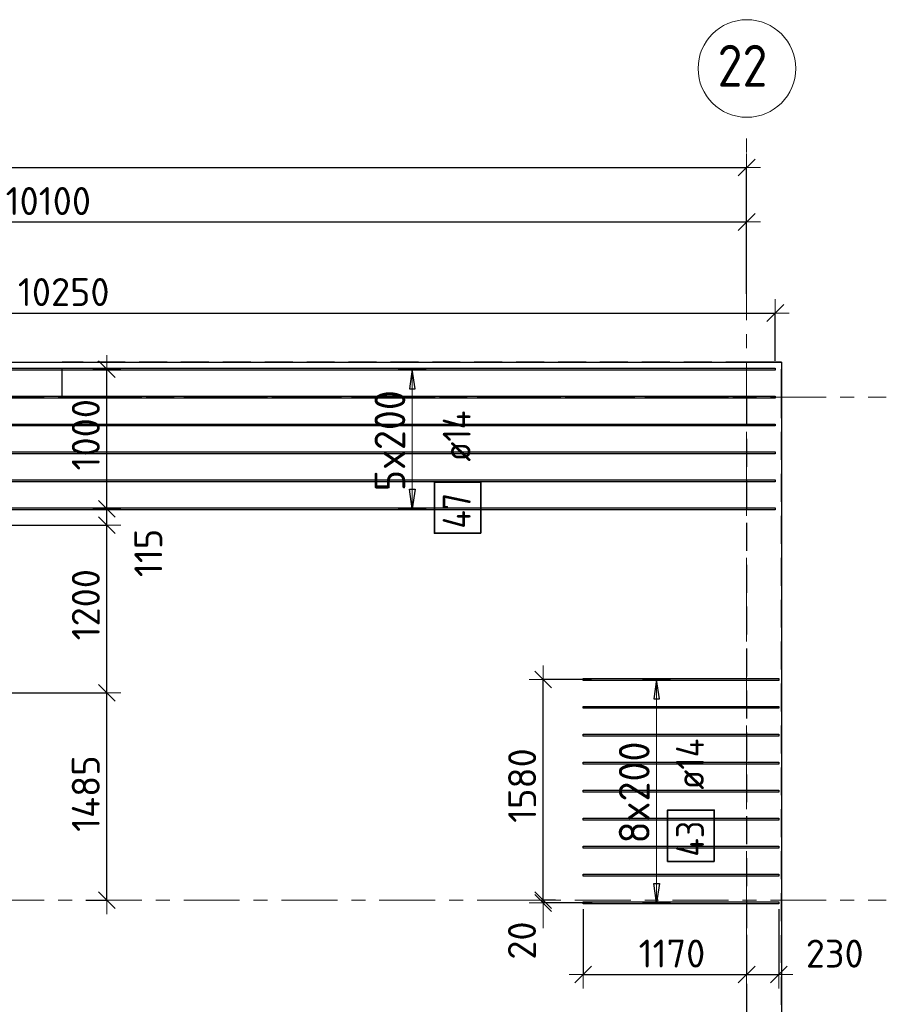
# Model space of a CAD drawing. Header units: metres. Extents: x -38 to 100, y -15 to 19.
# Tile 34 of 63: x 56.4 to 62.6, y 12.05 to 19.1. Entities that reach past the tile are written whole.
import ezdxf

# ---------------------------------------------------------------- set-up
doc = ezdxf.new("R2010")
doc.units = ezdxf.units.M
doc.header["$PDMODE"] = 65
for name, pattern in [('______11', [0.5, 0.4, -0.05, 0, -0.05]), ('______2', [0.27, 0.2, -0.07]), ('______5', [1.1, 0.8, -0.1, 0.1, -0.1])]:
    doc.linetypes.add(name, pattern=pattern)
for name, color, linetype, lineweight in [('XR$2$Осевая линия (1)', 7, '______5', 13), ('XR$2$Размерная линия (1)', 7, 'Continuous', 13), ('XR$3$Перекрытие (1)', 7, 'Continuous', 35), ('XR$3$Размерная линия (1)', 7, 'Continuous', 13), ('XR$5$Стена (1)', 7, 'Continuous', 35)]:
    doc.layers.add(name, color=color, linetype=linetype, lineweight=lineweight)
doc.layers.add('XR$3$Арм.стержн.Доп. Арм верхн.зоны Х', color=7, linetype='Continuous', lineweight=35, true_color=0x8c8cff)
doc.styles.add('ISOCPEUR', font='txt')
doc.dimstyles.new('DIMSTYLE_3', dxfattribs={"dimtxt": 0.2, "dimasz": 0.2, "dimexe": 0, "dimexo": 0, "dimgap": 0.1, "dimtad": 2, "dimdec": 0, "dimlfac": 1000, "dimrnd": 5, "dimzin": 12, "dimdsep": 46, "dimtxsty": 'ISOCPEUR', "dimblk1": 'ALL_ML_STRICH', "dimblk2": 'ALL_ML_STRICH', "dimsah": 1, "dimcen": 0, "dimclrd": 7, "dimclre": 256, "dimclrt": 7, "dimadec": 0, "dimazin": 0, "dimtfac": 1, "dimtdec": 0, "dimtix": 1, "dimtmove": 2, "dimatfit": 3, "dimfxl": 0, "dimtzin": 0, "dimlwd": 0, "dimlwe": -3, "dimarcsym": 0})
doc.dimstyles.new('DIMSTYLE_6', dxfattribs={"dimtxt": 0.2, "dimasz": 0.2, "dimexe": 0, "dimexo": 0, "dimgap": 0.1, "dimtad": 2, "dimdec": 0, "dimlfac": 1000, "dimrnd": 5, "dimzin": 12, "dimdsep": 46, "dimtxsty": 'ISOCPEUR', "dimblk1": 'ALL_ML_STRICH', "dimblk2": 'ALL_ML_STRICH', "dimsah": 1, "dimcen": 0, "dimclrd": 7, "dimclre": 256, "dimclrt": 7, "dimadec": 0, "dimazin": 0, "dimtfac": 1, "dimtdec": 0, "dimtix": 1, "dimtmove": 2, "dimatfit": 3, "dimfxl": 0, "dimtvp": 1.2, "dimtzin": 0, "dimlwd": 0, "dimlwe": -3, "dimarcsym": 0})
doc.dimstyles.new('DIMSTYLE_7', dxfattribs={"dimtxt": 0.2, "dimasz": 0.2, "dimexe": 0, "dimexo": 0, "dimgap": 0.1, "dimtad": 0, "dimdec": 0, "dimlfac": 1000, "dimrnd": 5, "dimzin": 12, "dimdsep": 46, "dimtxsty": 'ISOCPEUR', "dimblk1": 'ALL_ML_STRICH', "dimblk2": 'ALL_ML_STRICH', "dimsah": 1, "dimcen": 0, "dimclrd": 7, "dimclre": 256, "dimclrt": 7, "dimadec": 0, "dimazin": 0, "dimtfac": 1, "dimtdec": 0, "dimtix": 1, "dimtmove": 2, "dimatfit": 3, "dimfxl": 0, "dimtvp": 1.2, "dimtzin": 0, "dimlwd": 0, "dimlwe": -3, "dimarcsym": 0})

# ---------------------------------------------------------------- blocks, each defined once
blk = doc.blocks.new('ALL_ML_STRICH')
at = {"color": 0, "linetype": 'ByBlock', "lineweight": -2}
for p, q in [((0, -0.5), (0, 0.5)), ((-1, 0), (0.5, 0)), ((-0.3, -0.3), (0.3, 0.3))]:
    blk.add_line(p, q, dxfattribs=at)
blk = doc.blocks.new('*D19')
at = {"layer": 'DEFPOINTS', "color": 7, "linetype": 'Continuous', "lineweight": 13, "transparency": 33554687}
for p in [(0.5, 18.0429), (0.5, 17.9468), (61.6, 17.1197)]:
    blk.add_point(p, dxfattribs=at)
at = {"layer": 'XR$2$Размерная линия (1)', "color": 9, "linetype": 'Continuous', "lineweight": -2, "true_color": 0xc7c7c7, "transparency": 33554687}
for p, q in [((0.5, 17.9668), (0.5, 18.0429)), ((61.6, 17.1397), (61.6, 18.0429))]:
    blk.add_line(p, q, dxfattribs=at)
at = {"layer": 'XR$2$Размерная линия (1)', "color": 7, "linetype": 'Continuous', "lineweight": -2, "transparency": 33554687}
blk.add_line((0.5, 18.0429), (61.6, 18.0429), dxfattribs=at)
at = {"layer": 'XR$2$Размерная линия (1)', "color": 7, "linetype": 'Continuous', "lineweight": 13, "transparency": 33554687, "xscale": 0.2, "yscale": 0.2, "zscale": 0.2, "rotation": 180}
blk.add_blockref('ALL_ML_STRICH', (0.5, 18.0429), dxfattribs=at)
at = {"layer": 'XR$2$Размерная линия (1)', "color": 7, "linetype": 'Continuous', "lineweight": 13, "transparency": 33554687, "xscale": 0.2, "yscale": 0.2, "zscale": 0.2}
blk.add_blockref('ALL_ML_STRICH', (61.6, 18.0429), dxfattribs=at)
at = {"layer": 'XR$2$Размерная линия (1)', "color": 7, "linetype": 'Continuous', "lineweight": 13, "transparency": 33554687, "insert": (31.1, 18.1929), "char_height": 0.2, "width": 1, "attachment_point": 5, "style": 'ISOCPEUR'}
blk.add_mtext('\\A1;{61100}', dxfattribs=at)
blk = doc.blocks.new('*D32')
at = {"layer": 'DEFPOINTS', "color": 7, "linetype": 'Continuous', "lineweight": 13, "transparency": 33554687}
for p in [(51.5, 17.6528), (61.6, 17.4912), (51.5, 17.3896)]:
    blk.add_point(p, dxfattribs=at)
at = {"layer": 'XR$2$Размерная линия (1)', "color": 9, "linetype": 'Continuous', "lineweight": -2, "true_color": 0xc7c7c7, "transparency": 33554687}
for p, q in [((51.5, 17.4096), (51.5, 17.6528)), ((61.6, 17.5112), (61.6, 17.6528))]:
    blk.add_line(p, q, dxfattribs=at)
at = {"layer": 'XR$2$Размерная линия (1)', "color": 7, "linetype": 'Continuous', "lineweight": -2, "transparency": 33554687}
blk.add_line((51.5, 17.6528), (61.6, 17.6528), dxfattribs=at)
at = {"layer": 'XR$2$Размерная линия (1)', "color": 7, "linetype": 'Continuous', "lineweight": 13, "transparency": 33554687, "xscale": 0.2, "yscale": 0.2, "zscale": 0.2, "rotation": 180}
blk.add_blockref('ALL_ML_STRICH', (51.5, 17.6528), dxfattribs=at)
at = {"layer": 'XR$2$Размерная линия (1)', "color": 7, "linetype": 'Continuous', "lineweight": 13, "transparency": 33554687, "xscale": 0.2, "yscale": 0.2, "zscale": 0.2}
blk.add_blockref('ALL_ML_STRICH', (61.6, 17.6528), dxfattribs=at)
at = {"layer": 'XR$2$Размерная линия (1)', "color": 7, "linetype": 'Continuous', "lineweight": 13, "transparency": 33554687, "insert": (56.6, 17.8028), "char_height": 0.2, "width": 1, "attachment_point": 5, "style": 'ISOCPEUR'}
blk.add_mtext('\\A1;{10100}', dxfattribs=at)
blk = doc.blocks.new('*D187')
at = {"layer": 'DEFPOINTS', "color": 7, "linetype": 'Continuous', "lineweight": 13, "transparency": 33554687}
for p in [(51.5551, 17.0014), (51.5551, 16.64), (61.8051, 16.64)]:
    blk.add_point(p, dxfattribs=at)
at = {"layer": 'XR$3$Размерная линия (1)', "color": 9, "linetype": 'Continuous', "lineweight": -2, "true_color": 0xc7c7c7, "transparency": 33554687}
for p, q in [((51.5551, 16.66), (51.5551, 17.0014)), ((61.8051, 16.66), (61.8051, 17.0014))]:
    blk.add_line(p, q, dxfattribs=at)
at = {"layer": 'XR$3$Размерная линия (1)', "color": 7, "linetype": 'Continuous', "lineweight": -2, "transparency": 33554687}
blk.add_line((51.5551, 17.0014), (61.8051, 17.0014), dxfattribs=at)
at = {"layer": 'XR$3$Размерная линия (1)', "color": 7, "linetype": 'Continuous', "lineweight": 13, "transparency": 33554687, "xscale": 0.2, "yscale": 0.2, "zscale": 0.2, "rotation": 180}
blk.add_blockref('ALL_ML_STRICH', (51.5551, 17.0014), dxfattribs=at)
at = {"layer": 'XR$3$Размерная линия (1)', "color": 7, "linetype": 'Continuous', "lineweight": 13, "transparency": 33554687, "xscale": 0.2, "yscale": 0.2, "zscale": 0.2}
blk.add_blockref('ALL_ML_STRICH', (61.8051, 17.0014), dxfattribs=at)
at = {"layer": 'XR$3$Размерная линия (1)', "color": 7, "linetype": 'Continuous', "lineweight": 13, "transparency": 33554687, "insert": (56.7101, 17.1514), "char_height": 0.2, "width": 1, "attachment_point": 5, "style": 'ISOCPEUR'}
blk.add_mtext('\\A1;{10250}', dxfattribs=at)
blk = doc.blocks.new('*D188')
at = {"layer": 'DEFPOINTS', "color": 7, "linetype": 'Continuous', "lineweight": 13, "transparency": 33554687}
for p in [(60.1427, 12.7795), (60.2521, 12.8), (60.5148, 12.7795)]:
    blk.add_point(p, dxfattribs=at)
at = {"layer": 'XR$3$Размерная линия (1)', "color": 9, "linetype": 'Continuous', "lineweight": -2, "true_color": 0xc7c7c7, "transparency": 33554687}
for p, q in [((60.2321, 12.8), (60.1427, 12.8)), ((60.4948, 12.7795), (60.1427, 12.7795))]:
    blk.add_line(p, q, dxfattribs=at)
at = {"layer": 'XR$3$Размерная линия (1)', "color": 7, "linetype": 'Continuous', "lineweight": -2, "transparency": 33554687}
blk.add_line((60.1427, 12.7795), (60.1427, 12.8), dxfattribs=at)
at = {"layer": 'XR$3$Размерная линия (1)', "color": 7, "linetype": 'Continuous', "lineweight": 13, "transparency": 33554687, "xscale": 0.2, "yscale": 0.2, "zscale": 0.2}
for p, rotation in [((60.1427, 12.7795), 270), ((60.1427, 12.8), 90)]:
    blk.add_blockref('ALL_ML_STRICH', p, dxfattribs=dict(at, rotation=rotation))
at = {"layer": 'XR$3$Размерная линия (1)', "color": 7, "linetype": 'Continuous', "lineweight": 13, "transparency": 33554687, "insert": (59.9914, 12.5103), "char_height": 0.2, "width": 0.4, "attachment_point": 5, "rotation": 90, "style": 'ISOCPEUR'}
blk.add_mtext('\\A1;{20}', dxfattribs=at)
blk = doc.blocks.new('*D189')
at = {"layer": 'DEFPOINTS', "color": 7, "linetype": 'Continuous', "lineweight": 13, "transparency": 33554687}
for p in [(60.5093, 14.3795), (60.1427, 12.8), (60.2521, 12.8)]:
    blk.add_point(p, dxfattribs=at)
at = {"layer": 'XR$3$Размерная линия (1)', "color": 9, "linetype": 'Continuous', "lineweight": -2, "true_color": 0xc7c7c7, "transparency": 33554687}
for p, q in [((60.4893, 14.3795), (60.1427, 14.3795)), ((60.2321, 12.8), (60.1427, 12.8))]:
    blk.add_line(p, q, dxfattribs=at)
at = {"layer": 'XR$3$Размерная линия (1)', "color": 7, "linetype": 'Continuous', "lineweight": -2, "transparency": 33554687}
blk.add_line((60.1427, 12.8), (60.1427, 14.3795), dxfattribs=at)
at = {"layer": 'XR$3$Размерная линия (1)', "color": 7, "linetype": 'Continuous', "lineweight": 13, "transparency": 33554687, "xscale": 0.2, "yscale": 0.2, "zscale": 0.2}
for p, rotation in [((60.1427, 14.3795), 90), ((60.1427, 12.8), 270)]:
    blk.add_blockref('ALL_ML_STRICH', p, dxfattribs=dict(at, rotation=rotation))
at = {"layer": 'XR$3$Размерная линия (1)', "color": 7, "linetype": 'Continuous', "lineweight": 13, "transparency": 33554687, "insert": (59.9927, 13.6197), "char_height": 0.2, "width": 0.8, "attachment_point": 5, "rotation": 90, "style": 'ISOCPEUR'}
blk.add_mtext('\\A1;{1580}', dxfattribs=at)
blk = doc.blocks.new('*D190')
at = {"layer": 'DEFPOINTS', "color": 7, "linetype": 'Continuous', "lineweight": 13, "transparency": 33554687}
for p in [(56.0197, 14.2837), (56.8477, 12.8), (57.0184, 12.8)]:
    blk.add_point(p, dxfattribs=at)
at = {"layer": 'XR$3$Размерная линия (1)', "color": 9, "linetype": 'Continuous', "lineweight": -2, "true_color": 0xc7c7c7, "transparency": 33554687}
for p, q in [((56.0397, 14.2837), (57.0184, 14.2837)), ((56.8677, 12.8), (57.0184, 12.8))]:
    blk.add_line(p, q, dxfattribs=at)
at = {"layer": 'XR$3$Размерная линия (1)', "color": 7, "linetype": 'Continuous', "lineweight": -2, "transparency": 33554687}
blk.add_line((57.0184, 12.8), (57.0184, 14.2837), dxfattribs=at)
at = {"layer": 'XR$3$Размерная линия (1)', "color": 7, "linetype": 'Continuous', "lineweight": 13, "transparency": 33554687, "xscale": 0.2, "yscale": 0.2, "zscale": 0.2}
for p, rotation in [((57.0184, 14.2837), 90), ((57.0184, 12.8), 270)]:
    blk.add_blockref('ALL_ML_STRICH', p, dxfattribs=dict(at, rotation=rotation))
at = {"layer": 'XR$3$Размерная линия (1)', "color": 7, "linetype": 'Continuous', "lineweight": 13, "transparency": 33554687, "insert": (56.8684, 13.5618), "char_height": 0.2, "width": 0.8, "attachment_point": 5, "rotation": 90, "style": 'ISOCPEUR'}
blk.add_mtext('\\A1;{1485}', dxfattribs=at)
blk = doc.blocks.new('*D191')
at = {"layer": 'DEFPOINTS', "color": 7, "linetype": 'Continuous', "lineweight": 13, "transparency": 33554687}
for p in [(56.047, 15.4837), (56.0197, 14.2837), (57.0184, 14.2837)]:
    blk.add_point(p, dxfattribs=at)
at = {"layer": 'XR$3$Размерная линия (1)', "color": 9, "linetype": 'Continuous', "lineweight": -2, "true_color": 0xc7c7c7, "transparency": 33554687}
for p, q in [((56.067, 15.4837), (57.0184, 15.4837)), ((56.0397, 14.2837), (57.0184, 14.2837))]:
    blk.add_line(p, q, dxfattribs=at)
at = {"layer": 'XR$3$Размерная линия (1)', "color": 7, "linetype": 'Continuous', "lineweight": -2, "transparency": 33554687}
blk.add_line((57.0184, 14.2837), (57.0184, 15.4837), dxfattribs=at)
at = {"layer": 'XR$3$Размерная линия (1)', "color": 7, "linetype": 'Continuous', "lineweight": 13, "transparency": 33554687, "xscale": 0.2, "yscale": 0.2, "zscale": 0.2}
for p, rotation in [((57.0184, 15.4837), 90), ((57.0184, 14.2837), 270)]:
    blk.add_blockref('ALL_ML_STRICH', p, dxfattribs=dict(at, rotation=rotation))
at = {"layer": 'XR$3$Размерная линия (1)', "color": 7, "linetype": 'Continuous', "lineweight": 13, "transparency": 33554687, "insert": (56.8684, 14.9137), "char_height": 0.2, "width": 0.8, "attachment_point": 5, "rotation": 90, "style": 'ISOCPEUR'}
blk.add_mtext('\\A1;{1200}', dxfattribs=at)
blk = doc.blocks.new('*D192')
at = {"layer": 'DEFPOINTS', "color": 7, "linetype": 'Continuous', "lineweight": 13, "transparency": 33554687}
for p in [(57.0753, 15.6), (56.047, 15.4837), (57.0184, 15.4837)]:
    blk.add_point(p, dxfattribs=at)
at = {"layer": 'XR$3$Размерная линия (1)', "color": 9, "linetype": 'Continuous', "lineweight": -2, "true_color": 0xc7c7c7, "transparency": 33554687}
for p, q in [((57.0553, 15.6), (57.0184, 15.6)), ((56.067, 15.4837), (57.0184, 15.4837))]:
    blk.add_line(p, q, dxfattribs=at)
at = {"layer": 'XR$3$Размерная линия (1)', "color": 7, "linetype": 'Continuous', "lineweight": -2, "transparency": 33554687}
blk.add_line((57.0184, 15.4837), (57.0184, 15.6), dxfattribs=at)
at = {"layer": 'XR$3$Размерная линия (1)', "color": 7, "linetype": 'Continuous', "lineweight": 13, "transparency": 33554687, "xscale": 0.2, "yscale": 0.2, "zscale": 0.2}
for p, rotation in [((57.0184, 15.6), 90), ((57.0184, 15.4837), 270)]:
    blk.add_blockref('ALL_ML_STRICH', p, dxfattribs=dict(at, rotation=rotation))
at = {"layer": 'XR$3$Размерная линия (1)', "color": 7, "linetype": 'Continuous', "lineweight": 13, "transparency": 33554687, "insert": (57.316, 15.2842), "char_height": 0.2, "width": 0.6, "attachment_point": 5, "rotation": 90, "style": 'ISOCPEUR'}
blk.add_mtext('\\A1;{115}', dxfattribs=at)
blk = doc.blocks.new('*D193')
at = {"layer": 'DEFPOINTS', "color": 7, "linetype": 'Continuous', "lineweight": 13, "transparency": 33554687}
for p in [(57.0359, 16.6), (57.0184, 15.6), (57.0753, 15.6)]:
    blk.add_point(p, dxfattribs=at)
at = {"layer": 'XR$3$Размерная линия (1)', "color": 9, "linetype": 'Continuous', "lineweight": -2, "true_color": 0xc7c7c7, "transparency": 33554687}
for p, q in [((57.0184, 16.6), (57.0184, 16.6)), ((57.0553, 15.6), (57.0184, 15.6))]:
    blk.add_line(p, q, dxfattribs=at)
at = {"layer": 'XR$3$Размерная линия (1)', "color": 7, "linetype": 'Continuous', "lineweight": -2, "transparency": 33554687}
blk.add_line((57.0184, 15.6), (57.0184, 16.6), dxfattribs=at)
at = {"layer": 'XR$3$Размерная линия (1)', "color": 7, "linetype": 'Continuous', "lineweight": 13, "transparency": 33554687, "xscale": 0.2, "yscale": 0.2, "zscale": 0.2}
for p, rotation in [((57.0184, 16.6), 90), ((57.0184, 15.6), 270)]:
    blk.add_blockref('ALL_ML_STRICH', p, dxfattribs=dict(at, rotation=rotation))
at = {"layer": 'XR$3$Размерная линия (1)', "color": 7, "linetype": 'Continuous', "lineweight": 13, "transparency": 33554687, "insert": (56.8684, 16.13), "char_height": 0.2, "width": 0.8, "attachment_point": 5, "rotation": 90, "style": 'ISOCPEUR'}
blk.add_mtext('\\A1;{1000}', dxfattribs=at)
blk = doc.blocks.new('*D248')
at = {"layer": 'DEFPOINTS', "color": 7, "linetype": 'Continuous', "lineweight": 13, "transparency": 33554687}
for p in [(60.43, 12.7551), (61.6, 12.5303), (60.43, 12.2676)]:
    blk.add_point(p, dxfattribs=at)
at = {"layer": 'XR$3$Размерная линия (1)', "color": 9, "linetype": 'Continuous', "lineweight": -2, "true_color": 0xc7c7c7, "transparency": 33554687}
for p, q in [((60.43, 12.7351), (60.43, 12.2676)), ((61.6, 12.5503), (61.6, 12.2676))]:
    blk.add_line(p, q, dxfattribs=at)
at = {"layer": 'XR$3$Размерная линия (1)', "color": 7, "linetype": 'Continuous', "lineweight": -2, "transparency": 33554687}
blk.add_line((60.43, 12.2676), (61.6, 12.2676), dxfattribs=at)
at = {"layer": 'XR$3$Размерная линия (1)', "color": 7, "linetype": 'Continuous', "lineweight": 13, "transparency": 33554687, "xscale": 0.2, "yscale": 0.2, "zscale": 0.2, "rotation": 180}
blk.add_blockref('ALL_ML_STRICH', (60.43, 12.2676), dxfattribs=at)
at = {"layer": 'XR$3$Размерная линия (1)', "color": 7, "linetype": 'Continuous', "lineweight": 13, "transparency": 33554687, "xscale": 0.2, "yscale": 0.2, "zscale": 0.2}
blk.add_blockref('ALL_ML_STRICH', (61.6, 12.2676), dxfattribs=at)
at = {"layer": 'XR$3$Размерная линия (1)', "color": 7, "linetype": 'Continuous', "lineweight": 13, "transparency": 33554687, "insert": (61.065, 12.4176), "char_height": 0.2, "width": 0.8, "attachment_point": 5, "style": 'ISOCPEUR'}
blk.add_mtext('\\A1;{1170}', dxfattribs=at)
blk = doc.blocks.new('*D249')
at = {"layer": 'DEFPOINTS', "color": 7, "linetype": 'Continuous', "lineweight": 13, "transparency": 33554687}
for p in [(61.83, 12.7551), (61.6, 12.5303), (61.6, 12.2676)]:
    blk.add_point(p, dxfattribs=at)
at = {"layer": 'XR$3$Размерная линия (1)', "color": 9, "linetype": 'Continuous', "lineweight": -2, "true_color": 0xc7c7c7, "transparency": 33554687}
for p, q in [((61.83, 12.7351), (61.83, 12.2676)), ((61.6, 12.5503), (61.6, 12.2676))]:
    blk.add_line(p, q, dxfattribs=at)
at = {"layer": 'XR$3$Размерная линия (1)', "color": 7, "linetype": 'Continuous', "lineweight": -2, "transparency": 33554687}
blk.add_line((61.6, 12.2676), (61.83, 12.2676), dxfattribs=at)
at = {"layer": 'XR$3$Размерная линия (1)', "color": 7, "linetype": 'Continuous', "lineweight": 13, "transparency": 33554687, "xscale": 0.2, "yscale": 0.2, "zscale": 0.2, "rotation": 180}
blk.add_blockref('ALL_ML_STRICH', (61.6, 12.2676), dxfattribs=at)
at = {"layer": 'XR$3$Размерная линия (1)', "color": 7, "linetype": 'Continuous', "lineweight": 13, "transparency": 33554687, "xscale": 0.2, "yscale": 0.2, "zscale": 0.2}
blk.add_blockref('ALL_ML_STRICH', (61.83, 12.2676), dxfattribs=at)
at = {"layer": 'XR$3$Размерная линия (1)', "color": 7, "linetype": 'Continuous', "lineweight": 13, "transparency": 33554687, "insert": (62.2306, 12.417), "char_height": 0.2, "width": 0.6, "attachment_point": 5, "style": 'ISOCPEUR'}
blk.add_mtext('\\A1;{230}', dxfattribs=at)

msp = doc.modelspace()

# ---------------------------------------------------------------- linework, layer by layer
at = {"layer": 'XR$2$Осевая линия (1)', "color": 253, "linetype": '______11', "lineweight": 13, "true_color": 0xa0a0a0, "transparency": 33554687}
for p, q in [((61.6, -2.65), (61.6, 18.35)), ((-2.63, 16.4), (62.6, 16.4)), ((-2.63, 12.8), (62.6, 12.8))]:
    msp.add_line(p, q, dxfattribs=at)
at = {"layer": 'XR$2$Осевая линия (1)', "color": 7, "linetype": 'Continuous', "lineweight": 13, "transparency": 33554687}
msp.add_circle((61.6018, 18.7512), 0.3493, dxfattribs=at)
at = {"layer": 'XR$3$Арм.стержн.Доп. Арм верхн.зоны Х', "color": 253, "linetype": 'Continuous', "lineweight": -3, "true_color": 0xa0a0a0, "transparency": 33554687}
for p, q in [((59.2058, 16.6), (59.1058, 16.6)), ((59.2058, 16.6), (59.3058, 16.6)), ((59.2058, 15.6), (59.1058, 15.6)), ((59.2058, 15.6), (59.3058, 15.6)), ((60.955, 14.3795), (60.855, 14.3795)), ((60.955, 14.3795), (61.055, 14.3795)), ((60.955, 12.7795), (60.855, 12.7795)), ((60.955, 12.7795), (61.055, 12.7795))]:
    msp.add_line(p, q, dxfattribs=at)
at = {"layer": 'XR$3$Арм.стержн.Доп. Арм верхн.зоны Х', "color": 7, "linetype": 'Continuous', "lineweight": 25, "transparency": 33554687}
for p, q in [((59.2058, 16.6), (59.1858, 16.46)), ((59.2258, 16.46), (59.2058, 16.6)), ((59.1858, 16.46), (59.2258, 16.46)), ((59.2058, 15.6), (59.1858, 15.74)), ((59.1858, 15.74), (59.2258, 15.74)), ((59.2258, 15.74), (59.2058, 15.6)), ((60.955, 14.3795), (60.935, 14.2395)), ((60.975, 14.2395), (60.955, 14.3795)), ((60.935, 14.2395), (60.975, 14.2395)), ((60.955, 12.7795), (60.935, 12.9195)), ((60.935, 12.9195), (60.975, 12.9195)), ((60.975, 12.9195), (60.955, 12.7795))]:
    msp.add_line(p, q, dxfattribs=at)
at = {"layer": 'XR$3$Арм.стержн.Доп. Арм верхн.зоны Х', "color": 7, "linetype": 'Continuous', "lineweight": 13, "transparency": 33554687}
for p, q in [((59.2058, 16.6), (59.2058, 16.6)), ((59.2058, 15.6), (59.2058, 16.6)), ((59.2058, 15.6), (59.2058, 15.6)), ((60.955, 14.3795), (60.955, 14.3795)), ((60.955, 12.7795), (60.955, 14.3795)), ((60.955, 12.7795), (60.955, 12.7795))]:
    msp.add_line(p, q, dxfattribs=at)
at = {"layer": 'XR$3$Арм.стержн.Доп. Арм верхн.зоны Х', "color": 7, "linetype": 'Continuous', "lineweight": 25, "transparency": 33554687}
for points in [[(61.8051, 16.593), (51.5551, 16.593), (51.5551, 16.607), (61.8051, 16.607), (61.8051, 16.593)], [(61.8051, 16.393), (51.5551, 16.393), (51.5551, 16.407), (61.8051, 16.407), (61.8051, 16.393)], [(61.8051, 16.193), (51.5551, 16.193), (51.5551, 16.207), (61.8051, 16.207), (61.8051, 16.193)], [(61.8051, 15.993), (51.5551, 15.993), (51.5551, 16.007), (61.8051, 16.007), (61.8051, 15.993)], [(61.8051, 15.793), (51.5551, 15.793), (51.5551, 15.807), (61.8051, 15.807), (61.8051, 15.793)], [(61.8051, 15.593), (51.5551, 15.593), (51.5551, 15.607), (61.8051, 15.607), (61.8051, 15.593)], [(61.83, 14.3725), (60.43, 14.3725), (60.43, 14.3865), (61.83, 14.3865), (61.83, 14.3725)], [(61.83, 14.1725), (60.43, 14.1725), (60.43, 14.1865), (61.83, 14.1865), (61.83, 14.1725)], [(61.83, 13.9725), (60.43, 13.9725), (60.43, 13.9865), (61.83, 13.9865), (61.83, 13.9725)], [(61.83, 13.7725), (60.43, 13.7725), (60.43, 13.7865), (61.83, 13.7865), (61.83, 13.7725)], [(61.83, 13.5725), (60.43, 13.5725), (60.43, 13.5865), (61.83, 13.5865), (61.83, 13.5725)], [(61.83, 13.3725), (60.43, 13.3725), (60.43, 13.3865), (61.83, 13.3865), (61.83, 13.3725)], [(61.83, 13.1725), (60.43, 13.1725), (60.43, 13.1865), (61.83, 13.1865), (61.83, 13.1725)], [(61.83, 12.9725), (60.43, 12.9725), (60.43, 12.9865), (61.83, 12.9865), (61.83, 12.9725)], [(61.83, 12.7725), (60.43, 12.7725), (60.43, 12.7865), (61.83, 12.7865), (61.83, 12.7725)]]:
    msp.add_lwpolyline(points, dxfattribs=at)
at = {"layer": 'XR$3$Арм.стержн.Доп. Арм верхн.зоны Х', "color": 7, "linetype": 'Continuous', "lineweight": 35, "transparency": 33554687}
for points in [[(59.6973, 15.425), (59.6973, 15.7916), (59.364, 15.7916), (59.364, 15.425), (59.6973, 15.425)], [(61.3677, 13.0774), (61.3677, 13.4441), (61.0344, 13.4441), (61.0344, 13.0774), (61.3677, 13.0774)]]:
    msp.add_lwpolyline(points, dxfattribs=at)
at = {"layer": 'XR$3$Перекрытие (1)', "color": 7, "linetype": 'Continuous', "lineweight": 25, "transparency": 33554687}
for p, q in [((54, 16.65), (61.85, 16.65)), ((61.85, 16.65), (61.85, -0.25))]:
    msp.add_line(p, q, dxfattribs=at)
at = {"layer": 'XR$5$Стена (1)', "color": 253, "linetype": '______2', "lineweight": -3, "true_color": 0xa0a0a0, "transparency": 33554687}
for p, q in [((56.7001, 16.4), (56.7001, 16.65)), ((61.65, 16.65), (56.7001, 16.65)), ((61.65, 16.65), (61.85, 16.65)), ((61.85, 16.65), (61.65, 16.65)), ((61.85, 16.4), (61.85, 16.65)), ((56.7001, 16.4), (61.6, 16.4)), ((61.6, 16.4), (61.6, 9)), ((61.85, -0.25), (61.85, 16.4))]:
    msp.add_line(p, q, dxfattribs=at)

# ---------------------------------------------------------------- texts
at = {"layer": 'XR$2$Осевая линия (1)', "color": 7, "linetype": 'Continuous', "lineweight": 13, "transparency": 33554687, "insert": (61.3918, 18.6207), "char_height": 0.3, "width": 0.550812, "attachment_point": 7, "style": 'ISOCPEUR'}
msp.add_mtext('\\W0.87;22', dxfattribs=at)
at = {"layer": 'XR$3$Арм.стержн.Доп. Арм верхн.зоны Х', "color": 7, "linetype": 'Continuous', "lineweight": 13, "transparency": 33554687, "char_height": 0.22, "width": 0.873359, "attachment_point": 7, "rotation": 90, "style": 'ISOCPEUR'}
for s, insert in [('\\W0.95;5x200', (59.1558, 15.726)), ('\\W0.95;8x200', (60.905, 13.2055))]:
    msp.add_mtext(s, dxfattribs=dict(at, insert=insert))
at = {"layer": 'XR$3$Арм.стержн.Доп. Арм верхн.зоны Х', "color": 7, "linetype": 'Continuous', "lineweight": 25, "transparency": 33554687, "char_height": 0.2, "attachment_point": 7, "rotation": 90, "style": 'ISOCPEUR'}
for s, insert, width in [('\\W0.89; ø14 ', (59.624, 15.825), 0.769432), ('\\W0.88;47', (59.624, 15.4583), 0.387995), ('\\W0.89; ø14 ', (61.2944, 13.4774), 0.769432), ('\\W0.88;43', (61.2944, 13.1108), 0.387995)]:
    msp.add_mtext(s, dxfattribs=dict(at, insert=insert, width=width))

# ---------------------------------------------------------------- dimensions: what is measured, and where the dimension line sits
at = {"layer": 'XR$2$Размерная линия (1)', "color": 7, "linetype": 'Continuous', "lineweight": 13, "transparency": 33554687}
for base, p1, p2, picture, middle in [((61.6, 18.0429), (0.5, 17.9668), (61.6, 17.1397), '*D19', (31.1, 18.1929)), ((61.6, 17.6528), (51.5, 17.4096), (61.6, 17.5112), '*D32', (56.6, 17.8028))]:
    dim = msp.add_linear_dim(base=base, p1=p1, p2=p2, dimstyle='DIMSTYLE_3', override={"dimpost": '<>', "dimclrd": 7, "dimclre": 9, "dimclrt": 7, "dimlwd": 0, "dimlwe": 65533}, dxfattribs=at)
    dim.commit()
    dim.dimension.update_dxf_attribs({"geometry": picture, "text_midpoint": middle, "dimtype": 160})
at = {"layer": 'XR$3$Размерная линия (1)', "color": 7, "linetype": 'Continuous', "lineweight": 13, "transparency": 33554687}
for base, p1, p2, dimstyle, picture, middle in [((61.8051, 17.0014), (51.5551, 16.66), (61.8051, 16.66), 'DIMSTYLE_3', '*D187', (56.7101, 17.1514)), ((61.6, 12.2676), (60.43, 12.7351), (61.6, 12.5503), 'DIMSTYLE_3', '*D248', (61.065, 12.4176)), ((61.83, 12.2676), (61.6, 12.5503), (61.83, 12.7351), 'DIMSTYLE_6', '*D249', (62.2306, 12.417))]:
    dim = msp.add_linear_dim(base=base, p1=p1, p2=p2, dimstyle=dimstyle, override={"dimpost": '<>', "dimclrd": 7, "dimclre": 9, "dimclrt": 7, "dimlwd": 0, "dimlwe": 65533}, dxfattribs=at)
    dim.commit()
    dim.dimension.update_dxf_attribs({"geometry": picture, "text_midpoint": middle, "dimtype": 160})
for base, p1, p2, dimstyle, picture, middle in [((57.0184, 16.6), (57.0553, 15.6), (57.0184, 16.6), 'DIMSTYLE_3', '*D193', (56.8684, 16.13)), ((57.0184, 15.6), (56.067, 15.4837), (57.0553, 15.6), 'DIMSTYLE_7', '*D192', (57.316, 15.2842)), ((57.0184, 15.4837), (56.0397, 14.2837), (56.067, 15.4837), 'DIMSTYLE_3', '*D191', (56.8684, 14.9137)), ((60.14267, 14.37948), (60.23213, 12.8), (60.48935, 14.37948), 'DIMSTYLE_3', '*D189', (59.99267, 13.61974)), ((57.0184, 14.2837), (56.8677, 12.8), (56.0397, 14.2837), 'DIMSTYLE_3', '*D190', (56.8684, 13.5618)), ((60.14267, 12.8), (60.49482, 12.77948), (60.23213, 12.8), 'DIMSTYLE_6', '*D188', (59.99144, 12.51031))]:
    dim = msp.add_linear_dim(base=base, p1=p1, p2=p2, angle=90, dimstyle=dimstyle, override={"dimpost": '<>', "dimclrd": 7, "dimclre": 9, "dimclrt": 7, "dimlwd": 0, "dimlwe": 65533}, dxfattribs=at)
    dim.commit()
    dim.dimension.update_dxf_attribs({"geometry": picture, "text_midpoint": middle, "dimtype": 160})

doc.saveas('drawing.dxf')
